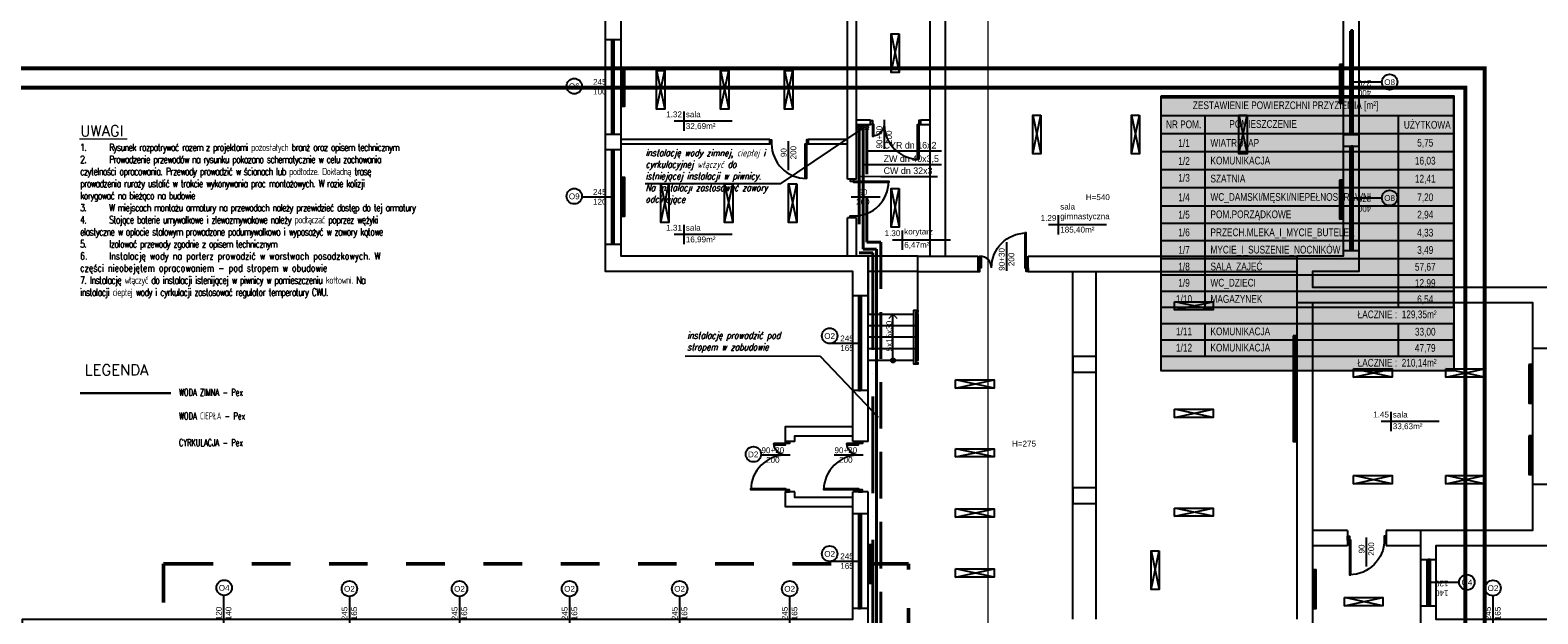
# Model space of a CAD drawing. Header units: millimetres. Extents: x 3698380 to 4312681, y 679670 to 844285.
# Tile 22 of 100: x 3848815 to 3887852, y 793867 to 808977. Entities that reach past the tile are written whole.
import ezdxf
from ezdxf.enums import TextEntityAlignment as Align
from ezdxf.lldxf.tags import DXFTag

# ---------------------------------------------------------------- set-up
doc = ezdxf.new("R2010")
doc.units = ezdxf.units.MM
doc.header["$LTSCALE"] = 10
doc.set_wipeout_variables(frame=1)
for name, pattern in [('1', [2, 1, -1]), ('ACAD_ISO03W100', [30, 12, -18]), ('H2OCW', [0]), ('H2OCYR', [181.05, 120.7, -60.35]), ('H2OHW', [371.354, 250.4, -60.35, 0.254, -60.35])]:
    doc.linetypes.add(name, pattern=pattern)
for name, color, linetype in [('253.Legenda_wodkan$0$6224-P-DG02$0$P-ANNO-TEXT-POL', 137, 'Continuous'), ('__INST_opisy', 3, 'Continuous'), ('_wytyczne ele', 6, 'Continuous'), ('A_opis', 6, 'Continuous'), ('A_sc_istn', 252, 'Continuous'), ('A_wymiary', 1, 'Continuous'), ('SAN_Etykiety przewodów H2O na rzucie', 7, 'Continuous'), ('SAN_Piony H2O na rzucie', 8, 'Continuous')]:
    doc.layers.add(name, color=color, linetype=linetype)
for name, color, linetype, lineweight in [('253.Legenda_wodkan$0$_S_opis', 7, 'Continuous', 18), ('HVAC_opis_woda', 4, 'Continuous', 13), ('HVAC_W_zimna', 5, 'Continuous', 30), ('HVAC_woda_ciepla', 1, 'DASHED', 30), ('HVAC_zakres_opracowania', 1, '1', 50), ('SAN_Przewody ciepłej wody H2O na rozwinięciu', 1, 'Continuous', 40), ('SAN_Przewody ciepłej wody H2O na rzucie', 1, 'Continuous', 40), ('SAN_Przewody zimnej wody H2O na rozwinięciu', 5, 'Continuous', 40), ('SAN_Przewody zimnej wody H2O na rzucie', 5, 'Continuous', 40), ('SAN_Źródła wody H2O na rozwinięciu', 7, 'Continuous', 13), ('SAN_Źródła wody H2O na rzucie', 7, 'Continuous', 13)]:
    doc.layers.add(name, color=color, linetype=linetype, lineweight=lineweight)
doc.layers.add('SAN_Przewody cyrkulacji H2O na rozwinięciu', color=7, linetype='Continuous', lineweight=40, true_color=0x800080)
doc.layers.add('SAN_Przewody cyrkulacji H2O na rzucie', color=7, linetype='Continuous', lineweight=40, true_color=0x800080)
doc.styles.add('253.Legenda_wodkan$0$simplex', font='simplex.shx')
doc.styles.add('Etykiety przewodów H2O na rzucie', font='txt')
doc.styles.add('OPIS1', font='ROMANS.SHX', dxfattribs={"width": 0.8})
doc.styles.add('ROMANS', font='romans.shx', dxfattribs={"width": 0.8, "oblique": 15})
doc.styles.get("Standard").update_dxf_attribs({"font": 'arial.ttf'})
doc.styles.add('Strzałki', font='ic-isocp.shx', dxfattribs={"width": 0.8})
tags = doc.linetypes.add('DASHED', pattern=[19.05, 12.7, -6.35]).pattern_tags.tags
tags[6:7] = [DXFTag(74, 4), DXFTag(75, 0), DXFTag(340, '0'), DXFTag(46, 1.0), DXFTag(50, 0.0), DXFTag(44, 0.0), DXFTag(45, 0.0)]
tags[4:5] = [DXFTag(74, 4), DXFTag(75, 0), DXFTag(340, '0'), DXFTag(46, 1.0), DXFTag(50, 0.0), DXFTag(44, 0.0), DXFTag(45, 0.0)]
doc.linetypes.add('TRACKS', pattern='A,0.15,[130,ltypeshp.shx,S=0.25,R=0,X=0,Y=0],0.15', length=0.3)
doc.linetypes.add('ZIGZAG', pattern='A,0.0001,-0.2,[131,ltypeshp.shx,S=0.2,R=0,X=-0.2,Y=0],-0.4,[131,ltypeshp.shx,S=0.2,R=180,X=0.2,Y=0],-0.2', length=0.8001)

# ---------------------------------------------------------------- blocks, each defined once
blk = doc.blocks.new('*U338')
at = {"color": 252}
blk.add_lwpolyline([(75, 0), (0, 0)], dxfattribs=at)
for tag, p in [('S', (30, 5)), ('H', (30, -20))]:
    blk.add_attdef(tag, text='', height=15, dxfattribs=at).set_placement(p, align=Align.CENTER)
blk = doc.blocks.new('*U259')
at = {"color": 252}
blk.add_lwpolyline([(75, 0), (0, 0)], dxfattribs=at)
for tag, p in [('H', (30, 20)), ('S', (30, -5))]:
    blk.add_attdef(tag, text='', height=15, rotation=180, dxfattribs=at).set_placement(p, align=Align.CENTER)
blk = doc.blocks.new('*U462')
at = {"color": 252}
for p, q in [((-95, 20), (-100, 20)), ((-100, 15), (-97.5, 15)), ((-97.5, 15), (-97.5, 17.5)), ((-97.5, 17.5), (-95, 17.5)), ((-92.5, 17.5), (-97.5, 17.5)), ((-97.5, 17.5), (-97.5, 12.5)), ((-97.5, 12.5), (-92.5, 12.5)), ((-95, 17.5), (-95, 20)), ((140, 20), (-95, 20)), ((-92.5, 12.5), (-92.5, 17.5)), ((137.5, 17.5), (-92.5, 17.5)), ((-92.5, 15), (137.5, 15)), ((-92.5, 12.5), (137.5, 12.5)), ((-92.5, 12.5), (137.5, 12.5)), ((142.5, 17.5), (137.5, 17.5)), ((137.5, 17.5), (137.5, 12.5)), ((137.5, 12.5), (142.5, 12.5)), ((145, 20), (140, 20)), ((140, 20), (140, 17.5)), ((140, 17.5), (142.5, 17.5)), ((142.5, 17.5), (142.5, 15)), ((142.5, 12.5), (142.5, 17.5)), ((142.5, 15), (145, 15))]:
    blk.add_line(p, q, dxfattribs=at)
for points in [[(-100, 20), (-100, 15), (-97.5, 15)], [(145, 20), (145, 15), (142.5, 15)]]:
    blk.add_lwpolyline(points, dxfattribs=at)
blk = doc.blocks.new('*U465')
at = {"color": 252}
for p, q in [((-107.5, 20), (-112.5, 20)), ((-112.5, 15), (-110, 15)), ((-110, 15), (-110, 17.5)), ((-110, 17.5), (-107.5, 17.5)), ((-105, 17.5), (-110, 17.5)), ((-110, 17.5), (-110, 12.5)), ((-110, 12.5), (-105, 12.5)), ((-107.5, 17.5), (-107.5, 20)), ((152.5, 20), (-107.5, 20)), ((-105, 12.5), (-105, 17.5)), ((150, 17.5), (-105, 17.5)), ((-105, 15), (150, 15)), ((-105, 12.5), (150, 12.5)), ((-105, 12.5), (150, 12.5)), ((155, 17.5), (150, 17.5)), ((150, 17.5), (150, 12.5)), ((150, 12.5), (155, 12.5)), ((157.5, 20), (152.5, 20)), ((152.5, 20), (152.5, 17.5)), ((152.5, 17.5), (155, 17.5)), ((155, 17.5), (155, 15)), ((155, 12.5), (155, 17.5)), ((155, 15), (157.5, 15))]:
    blk.add_line(p, q, dxfattribs=at)
for points in [[(-112.5, 20), (-112.5, 15), (-110, 15)], [(157.5, 20), (157.5, 15), (155, 15)]]:
    blk.add_lwpolyline(points, dxfattribs=at)
blk = doc.blocks.new('*U200')
for points in [[(-60, 114), (-60, -14), (90, -14), (90, 114)], [(90, 114), (210, 114), (210, -14), (90, -14)]]:
    blk.add_lwpolyline(points, close=True)
blk.add_wipeout([(80, 114), (85, 114), (85, 109), (215, 109), (215, 114), (220, 114), (220, 104), (80, 104)])
blk.add_lwpolyline([(80, 114), (85, 114), (85, 109), (215, 109), (215, 114), (220, 114), (220, 104), (80, 104)], close=True)
blk = doc.blocks.new('*U197')
h = blk.add_hatch(color=256)
h.dxf.hatch_style = 1
h.paths.add_polyline_path([(5.6, 0, 1), (-5.6, 0, 1)])
at = {"linetype": 'ACAD_ISO03W100', "lineweight": 15}
for q in [(-109, 10.6), (-109, -10.6)]:
    blk.add_line((-119.6, 0), q, dxfattribs=at)
blk.add_line((-5.6, 0), (-119.6, 0))
at = {"ltscale": 100}
blk.add_circle((0, 0), 5.61, dxfattribs=at)
blk.add_attdef('OPIS_SCHODÓW', text='', height=15, rotation=180).set_placement((-63.1, -10), align=Align.MIDDLE_CENTER)
blk = doc.blocks.new('*U196')
blk.add_arc((0, 0), 900, 0, 90)
blk.add_wipeout([(0, 900), (35, 900), (35, 0), (0, 0)])
blk.add_wipeout([(0, 900), (35, 900), (35, 0), (0, 0)])
blk.add_wipeout([(0, 900), (35, 900), (35, 0), (0, 0)])
for points in [[(35, 900), (35, 0), (0, 0), (0, 900)], [(-50, -100), (0, -100), (0, 0), (-50, 0)]]:
    blk.add_lwpolyline(points, close=True)
blk = doc.blocks.new('*U192')
blk.add_arc((0, 0), 300, 0, 90)
blk.add_wipeout([(0, 300), (35, 300), (35, 0), (0, 0)])
blk.add_wipeout([(0, 300), (35, 300), (35, 0), (0, 0)])
blk.add_wipeout([(0, 300), (35, 300), (35, 0), (0, 0)])
for points in [[(-50, -100), (0, -100), (0, 0), (-50, 0)], [(35, 300), (35, 0), (0, 0), (0, 300)]]:
    blk.add_lwpolyline(points, close=True)
blk = doc.blocks.new('*U460')
at = {"color": 252}
for p, q in [((-32.5, 20), (-37.5, 20)), ((-37.5, 15), (-35, 15)), ((-35, 15), (-35, 17.5)), ((-35, 17.5), (-32.5, 17.5)), ((-30, 17.5), (-35, 17.5)), ((-35, 17.5), (-35, 12.5)), ((-35, 12.5), (-30, 12.5)), ((-32.5, 17.5), (-32.5, 20)), ((77.5, 20), (-32.5, 20)), ((-30, 12.5), (-30, 17.5)), ((75, 17.5), (-30, 17.5)), ((-30, 15), (75, 15)), ((-30, 12.5), (75, 12.5)), ((-30, 12.5), (75, 12.5)), ((80, 17.5), (75, 17.5)), ((75, 17.5), (75, 12.5)), ((75, 12.5), (80, 12.5)), ((82.5, 20), (77.5, 20)), ((77.5, 20), (77.5, 17.5)), ((77.5, 17.5), (80, 17.5)), ((80, 17.5), (80, 15)), ((80, 12.5), (80, 17.5)), ((80, 15), (82.5, 15))]:
    blk.add_line(p, q, dxfattribs=at)
for points in [[(-37.5, 20), (-37.5, 15), (-35, 15)], [(82.5, 20), (82.5, 15), (80, 15)]]:
    blk.add_lwpolyline(points, dxfattribs=at)
blk = doc.blocks.new('*U469')
at = {"color": 252}
for points in [[(35, 900), (35, 0), (0, 0), (0, 900)], [(-50, -100), (0, -100), (0, 0), (-50, 0)], [(950, 0), (950, -100), (900, -100), (900, 0)]]:
    blk.add_lwpolyline(points, close=True, dxfattribs=at)
blk.add_arc((0, 0), 900, 0, 90, dxfattribs=at)
blk = doc.blocks.new('d')
at = {"layer": 'A_sc_istn', "color": 252}
for points in [[(3744014.74, 798327.02), (3744014.74, 802727.02), (3737614.74, 802727.02), (3737614.74, 821527.02), (3744414.74, 821527.02)], [(3745714.74, 821527.02), (3757114.74, 821527.02), (3757114.74, 802727.02), (3755914.74, 802727.02), (3755914.74, 802327.02), (3762014.74, 802327.02), (3762014.74, 795627.02), (3759114.74, 795627.02), (3759114.74, 793727.02), (3776514.74, 793727.02), (3776514.74, 786472.02)], [(3744414.74, 798327.02), (3744414.74, 803127.02), (3738014.74, 803127.02), (3738014.74, 821127.02), (3744414.74, 821127.02)], [(3745714.74, 821127.02), (3756714.74, 821127.02), (3756714.74, 803127.02), (3755514.74, 803127.02), (3755514.74, 801927.02), (3761614.74, 801927.02), (3761614.74, 796027.02), (3758714.74, 796027.02), (3758714.74, 793327.02), (3776114.74, 793327.02), (3776114.74, 786472.02)], [(3746014.74, 803127.02), (3746014.74, 818675.46)], [(3746414.74, 803127.02), (3746414.74, 818675.46)], [(3743874.74, 805117.27), (3743874.74, 812635.4)], [(3744114.74, 805117.27), (3744114.74, 812635.4)], [(3745007.45, 808877.71), (3745219.58, 807877.71)], [(3745007.45, 807877.71), (3745219.58, 808877.71)], [(3737614.74, 808737.02), (3738014.74, 808737.02)], [(3738934.39, 807928.56), (3739146.53, 806928.56)], [(3738934.39, 806928.56), (3739146.53, 807928.56)], [(3740590.59, 807928.56), (3740802.72, 806928.56)], [(3740590.59, 806928.56), (3740802.72, 807928.56)], [(3742246.78, 807928.56), (3742458.92, 806928.56)], [(3742246.78, 806928.56), (3742458.92, 807928.56)], [(3740891.72, 806620.36), (3739391.72, 806620.36)], [(3739641.72, 806870.36), (3739641.72, 806370.36)], [(3744114.74, 806656.16), (3744477.54, 806656.16)], [(3744114.74, 806536.16), (3744477.54, 806536.16)], [(3745777.54, 806656.16), (3746014.74, 806656.16)], [(3745777.54, 806536.16), (3746014.74, 806536.16)], [(3748674.26, 806772.57), (3748886.39, 805772.57)], [(3748674.26, 805772.57), (3748886.39, 806772.57)], [(3751230.46, 806772.57), (3751442.59, 805772.57)], [(3751230.46, 805772.57), (3751442.59, 806772.57)], [(3754013.41, 806772.57), (3754225.54, 805772.57)], [(3754013.41, 805772.57), (3754225.54, 806772.57)], [(3737614.74, 806287.02), (3738014.74, 806287.02)], [(3741862.78, 806147.02), (3738014.74, 806147.02)], [(3741862.78, 806147.02), (3741862.78, 806027.02)], [(3743874.74, 806147.02), (3742862.78, 806147.02)], [(3742862.78, 806147.02), (3742862.78, 806027.02)], [(3756714.74, 806277.02), (3757114.74, 806277.02)], [(3737614.74, 805887.02), (3738014.74, 805887.02)], [(3741862.78, 806027.02), (3738014.74, 806027.02)], [(3743874.74, 806027.02), (3742862.78, 806027.02)], [(3756714.74, 805977.02), (3757114.74, 805977.02)], [(3739040.46, 804999.39), (3739252.59, 803999.39)], [(3739040.46, 803999.39), (3739252.59, 804999.39)], [(3740696.66, 804999.39), (3740908.79, 803999.39)], [(3740696.66, 803999.39), (3740908.79, 804999.39)], [(3742352.85, 804999.39), (3742564.98, 803999.39)], [(3742352.85, 803999.39), (3742564.98, 804999.39)], [(3744114.74, 805117.27), (3743874.74, 805117.27)], [(3745007.45, 804877.71), (3745219.58, 803877.71)], [(3745007.45, 803877.71), (3745219.58, 804877.71)], [(3749336.31, 804188.11), (3749336.31, 803688.11)], [(3739641.72, 803935.21), (3739641.72, 803435.21)], [(3743874.74, 803127.02), (3743874.74, 804117.27)], [(3744114.74, 804117.27), (3743874.74, 804117.27)], [(3744114.74, 803127.02), (3744114.74, 804117.27)], [(3750586.31, 803938.11), (3749086.31, 803938.11)], [(3737614.74, 803437.02), (3738014.74, 803437.02)], [(3740891.72, 803685.21), (3739391.72, 803685.21)], [(3746546.34, 803543.23), (3745046.34, 803543.23)], [(3745694.74, 803127.02), (3747257.79, 803127.02)], [(3748557.79, 803127.02), (3755514.74, 803127.02)], [(3756714.74, 803277.02), (3757114.74, 803277.02)], [(3745694.74, 802727.02), (3747257.79, 802727.02)], [(3748557.79, 802727.02), (3755514.74, 802727.02)], [(3749714.74, 793727.02), (3749714.74, 802727.02)], [(3750314.74, 793727.02), (3750314.74, 802727.02)], [(3744414.74, 802097.57), (3744014.74, 802097.57)], [(3752348.8, 801732.99), (3753348.8, 801945.12)], [(3753348.8, 801732.99), (3752348.8, 801945.12)], [(3755514.74, 801927.02), (3755514.74, 793727.02)], [(3755914.74, 801927.02), (3755914.74, 793327.02)], [(3761614.74, 800742.02), (3762014.74, 800742.02)], [(3746676.94, 799712.15), (3747676.94, 799924.28)], [(3747676.94, 799712.15), (3746676.94, 799924.28)], [(3756980.74, 799996.82), (3757980.74, 800208.95)], [(3757980.74, 799996.82), (3756980.74, 800208.95)], [(3759368.7, 799996.82), (3760368.7, 800208.95)], [(3760368.7, 799996.82), (3759368.7, 800208.95)], [(3744414.74, 799647.57), (3744014.74, 799647.57)], [(3752348.8, 798950.03), (3753348.8, 799162.17)], [(3753348.8, 798950.03), (3752348.8, 799162.17)], [(3757946.54, 799098.67), (3757946.54, 798598.67)], [(3742274.74, 798327.02), (3742274.74, 798717.02), (3744014.74, 798717.02)], [(3759196.54, 798848.67), (3757696.54, 798848.67)], [(3742514.74, 798327.02), (3742274.74, 798327.02)], [(3742514.74, 798327.02), (3742514.74, 798477.02), (3744014.74, 798477.02)], [(3744414.74, 798327.02), (3744014.74, 798327.02)], [(3746676.94, 797929.19), (3747676.94, 798141.33)], [(3747676.94, 797929.19), (3746676.94, 798141.33)], [(3756980.74, 797232.39), (3757980.74, 797444.53)], [(3757980.74, 797232.39), (3756980.74, 797444.53)], [(3759368.7, 797232.39), (3760368.7, 797444.53)], [(3760368.7, 797232.39), (3759368.7, 797444.53)], [(3761614.81, 797222.02), (3762014.81, 797222.02)], [(3722514.74, 788607.02), (3722514.74, 793727.02), (3744014.74, 793727.02), (3744014.74, 797027.02)], [(3722914.74, 788607.02), (3722914.74, 793327.02), (3744414.74, 793327.02), (3744414.74, 797027.02)], [(3744014.74, 796637.02), (3742274.74, 796637.02), (3742274.74, 797027.02)], [(3742514.74, 797027.02), (3742274.74, 797027.02)], [(3744014.74, 796877.02), (3742514.74, 796877.02), (3742514.74, 797027.02)], [(3744414.74, 797027.02), (3744014.74, 797027.02)], [(3744414.74, 796457.57), (3744014.74, 796457.57)], [(3746676.94, 796373), (3747676.94, 796585.13)], [(3747676.94, 796373), (3746676.94, 796585.13)], [(3752348.8, 796393.84), (3753348.8, 796605.97)], [(3753348.8, 796393.84), (3752348.8, 796605.97)], [(3756825.7, 796027.02), (3755914.74, 796027.02)], [(3756825.7, 796027.02), (3756825.7, 795627.02)], [(3758714.74, 796027.02), (3757825.7, 796027.02)], [(3757825.7, 796027.02), (3757825.7, 795627.02)], [(3756825.7, 795627.02), (3755914.74, 795627.02)], [(3758714.74, 795627.02), (3757825.7, 795627.02)], [(3751739.49, 795495.75), (3751951.62, 794495.75)], [(3751739.49, 794495.75), (3751951.62, 795495.75)], [(3758714.74, 795277.02), (3759114.74, 795277.02)], [(3746676.94, 794816.8), (3747676.94, 795028.93)], [(3747676.94, 794816.8), (3746676.94, 795028.93)], [(3756743, 794078.29), (3757743, 794290.42)], [(3757743, 794078.29), (3756743, 794290.42)], [(3758714.74, 794077.02), (3759114.74, 794077.02)], [(3744414.74, 794007.57), (3744014.74, 794007.57)]]:
    blk.add_lwpolyline(points, dxfattribs=at)
for points in [[(3745219.58, 808877.71), (3745219.58, 807877.71), (3745007.45, 807877.71), (3745007.45, 808877.71)], [(3756614.74, 808091.16), (3756614.74, 807091.16), (3756714.74, 807091.16), (3756714.74, 808091.16)], [(3738014.74, 808012.02), (3738014.74, 807012.02), (3738114.74, 807012.02), (3738114.74, 808012.02)], [(3739146.53, 807928.56), (3739146.53, 806928.56), (3738934.39, 806928.56), (3738934.39, 807928.56)], [(3740802.72, 807928.56), (3740802.72, 806928.56), (3740590.59, 806928.56), (3740590.59, 807928.56)], [(3742458.92, 807928.56), (3742458.92, 806928.56), (3742246.78, 806928.56), (3742246.78, 807928.56)], [(3748886.39, 806772.57), (3748886.39, 805772.57), (3748674.26, 805772.57), (3748674.26, 806772.57)], [(3751442.59, 806772.57), (3751442.59, 805772.57), (3751230.46, 805772.57), (3751230.46, 806772.57)], [(3754225.54, 806772.57), (3754225.54, 805772.57), (3754013.41, 805772.57), (3754013.41, 806772.57)], [(3738014.74, 805162.02), (3738014.74, 804162.02), (3738114.74, 804162.02), (3738114.74, 805162.02)], [(3739252.59, 804999.39), (3739252.59, 803999.39), (3739040.46, 803999.39), (3739040.46, 804999.39)], [(3740908.79, 804999.39), (3740908.79, 803999.39), (3740696.66, 803999.39), (3740696.66, 804999.39)], [(3742564.98, 804999.39), (3742564.98, 803999.39), (3742352.85, 803999.39), (3742352.85, 804999.39)], [(3756614.74, 805091.16), (3756614.74, 804091.16), (3756714.74, 804091.16), (3756714.74, 805091.16)], [(3745219.58, 804877.71), (3745219.58, 803877.71), (3745007.45, 803877.71), (3745007.45, 804877.71)], [(3752348.8, 801945.12), (3753348.8, 801945.12), (3753348.8, 801732.99), (3752348.8, 801732.99)], [(3755414.74, 801061.95), (3755414.74, 798327.21), (3755514.74, 798327.21), (3755514.74, 801061.95)], [(3749714.74, 800127.02), (3750314.74, 800127.02), (3750314.74, 800527.02), (3749714.74, 800527.02)], [(3761514.74, 800323.39), (3761514.74, 799323.39), (3761614.74, 799323.39), (3761614.74, 800323.39)], [(3746676.94, 799924.28), (3747676.94, 799924.28), (3747676.94, 799712.15), (3746676.94, 799712.15)], [(3756980.74, 800208.95), (3757980.74, 800208.95), (3757980.74, 799996.82), (3756980.74, 799996.82)], [(3759368.7, 800208.95), (3760368.7, 800208.95), (3760368.7, 799996.82), (3759368.7, 799996.82)], [(3752348.8, 799162.17), (3753348.8, 799162.17), (3753348.8, 798950.03), (3752348.8, 798950.03)], [(3761514.74, 798475.9), (3761514.74, 797475.9), (3761614.74, 797475.9), (3761614.74, 798475.9)], [(3746676.94, 798141.33), (3747676.94, 798141.33), (3747676.94, 797929.19), (3746676.94, 797929.19)], [(3756980.74, 797444.53), (3757980.74, 797444.53), (3757980.74, 797232.39), (3756980.74, 797232.39)], [(3759368.7, 797444.53), (3760368.7, 797444.53), (3760368.7, 797232.39), (3759368.7, 797232.39)], [(3749714.74, 796727.02), (3750314.74, 796727.02), (3750314.74, 797127.02), (3749714.74, 797127.02)], [(3746676.94, 796585.13), (3747676.94, 796585.13), (3747676.94, 796373), (3746676.94, 796373)], [(3752348.8, 796605.97), (3753348.8, 796605.97), (3753348.8, 796393.84), (3752348.8, 796393.84)], [(3744414.74, 795657.55), (3744414.74, 794657.55), (3744514.74, 794657.55), (3744514.74, 795657.55)], [(3751951.62, 795495.75), (3751951.62, 794495.75), (3751739.49, 794495.75), (3751739.49, 795495.75)], [(3746676.94, 795028.93), (3747676.94, 795028.93), (3747676.94, 794816.8), (3746676.94, 794816.8)], [(3755914.74, 795008.06), (3755914.74, 794008.06), (3756014.74, 794008.06), (3756014.74, 795008.06)], [(3756743, 794290.42), (3757743, 794290.42), (3757743, 794078.29), (3756743, 794078.29)]]:
    blk.add_lwpolyline(points, close=True, dxfattribs=at)
at = {"layer": 'A_sc_istn', "color": 252, "linetype": 'ZIGZAG', "ltscale": 20}
for points in [[(3756664.74, 808091.16), (3756664.74, 807091.16)], [(3756664.74, 805091.16), (3756664.74, 804091.16)], [(3755464.74, 801061.95), (3755464.74, 798327.21)]]:
    blk.add_lwpolyline(points, dxfattribs=at)
at = {"layer": 'A_sc_istn', "color": 252, "linetype": 'TRACKS', "ltscale": 20}
for points in [[(3738064.74, 808012.02), (3738064.74, 807012.02)], [(3738064.74, 805162.02), (3738064.74, 804162.02)], [(3761564.74, 800323.39), (3761564.74, 799323.39)], [(3761564.74, 798475.9), (3761564.74, 797475.9)], [(3744464.74, 795657.55), (3744464.74, 794657.55)], [(3755964.74, 795008.06), (3755964.74, 794008.06)]]:
    blk.add_lwpolyline(points, dxfattribs=at)
at = {"layer": 'A_sc_istn', "color": 252}
for centre in [(3736803.02, 807527.86), (3757914.59, 807633.69), (3736803.02, 804677.86), (3757914.59, 804633.69), (3743416.02, 801063.64), (3743416.02, 795423.64), (3759914.65, 794683.69), (3727738.6, 794542.97), (3730981.05, 794518.12), (3733831.05, 794518.12), (3736681.05, 794518.12), (3739531.05, 794518.12), (3742381.05, 794518.12), (3760591.05, 794535.86)]:
    blk.add_circle(centre, 200, dxfattribs=at)
at = {"layer": 'A_sc_istn', "color": 252, "yscale": 10, "zscale": 10}
for name, p, xscale, rotation in [('*U465', (3756764.71, 807402.02), -10, 270), ('*U462', (3737964.71, 807287.02), 10, 90), ('*U462', (3737964.71, 804437.02), 10, 90), ('*U465', (3756764.71, 804402.02), -10, 270), ('*U462', (3744364.71, 800647.57), 10, 90), ('*U462', (3744364.71, 795007.57), 10, 90), ('*U460', (3758764.77, 794452.02), -10, 270)]:
    blk.add_blockref(name, p, dxfattribs=dict(at, xscale=xscale, rotation=rotation))
at = {"layer": 'A_sc_istn', "color": 252, "linetype": 'ACAD_ISO03W100', "xscale": 10, "yscale": 10, "zscale": 10}
for name, p, rotation, values in [('*U259', (3737764.72, 807512.02), 180, {'S': '245', 'H': '100'}), ('*U259', (3742350.78, 806106.69), 270, {'S': '90', 'H': '200'}), ('*U259', (3737764.72, 804662.02), 180, {'S': '245', 'H': '120'}), ('*U259', (3744164.72, 800872.57), 180, {'S': '245', 'H': '165'}), ('*U259', (3757313.7, 795846.69), 270, {'S': '90', 'H': '200'}), ('*U259', (3744164.72, 795232.57), 180, {'S': '245', 'H': '165'}), ('*U338', (3730979.74, 793577.05), 90, {'S': '245', 'H': '165'}), ('*U338', (3733829.74, 793577.05), 90, {'S': '245', 'H': '165'}), ('*U338', (3736679.74, 793577.05), 90, {'S': '245', 'H': '165'}), ('*U338', (3739529.74, 793577.05), 90, {'S': '245', 'H': '165'}), ('*U338', (3742379.74, 793577.05), 90, {'S': '245', 'H': '165'})]:
    blk.add_blockref(name, p, dxfattribs=dict(at, rotation=rotation)).add_auto_attribs(values)
at = {"layer": 'A_sc_istn', "color": 252, "linetype": 'ACAD_ISO03W100'}
ref = blk.add_blockref('*U259', (3756964.7, 807627.02), dxfattribs=dict(at, xscale=-10, yscale=10, zscale=10, rotation=180))
ref.add_attrib('S', '270', dxfattribs={"layer": '0', "color": 252, "height": 150, "rotation": 180}).set_placement((3757264.7, 807677.02), align=Align.CENTER)
ref.add_attrib('H', '400', dxfattribs={"layer": '0', "color": 252, "height": 150, "rotation": 180}).set_placement((3757264.7, 807427.02), align=Align.CENTER)
at = {"layer": 'A_sc_istn', "color": 252}
for p, rotation in [((3742812.78, 806037.02), 180), ((3744044.74, 805067.27), 270)]:
    blk.add_blockref('*U469', p, dxfattribs=dict(at, rotation=rotation))
at = {"layer": 'A_sc_istn', "color": 252, "linetype": 'ACAD_ISO03W100', "xscale": 10, "yscale": 10, "zscale": 10}
blk.add_blockref('*U338', (3743975.08, 804655.98), dxfattribs=at).add_auto_attribs({'S': '90', 'H': '200'})
at = {"layer": 'A_sc_istn', "color": 252, "linetype": 'ACAD_ISO03W100'}
ref = blk.add_blockref('*U259', (3756964.7, 804627.02), dxfattribs=dict(at, xscale=-10, yscale=10, zscale=10, rotation=180))
ref.add_attrib('S', '270', dxfattribs={"layer": '0', "color": 252, "height": 150, "rotation": 180}).set_placement((3757264.7, 804677.02), align=Align.CENTER)
ref.add_attrib('H', '400', dxfattribs={"layer": '0', "color": 252, "height": 150, "rotation": 180}).set_placement((3757264.7, 804427.02), align=Align.CENTER)
at = {"layer": 'A_sc_istn', "color": 252, "xscale": -1, "rotation": 180}
blk.add_blockref('*U469', (3756875.7, 795777.02), dxfattribs=at)
at = {"layer": 'A_sc_istn', "color": 252, "linetype": 'ACAD_ISO03W100'}
ref = blk.add_blockref('*U259', (3758964.77, 794677.02), dxfattribs=dict(at, xscale=-10, yscale=10, zscale=10, rotation=180))
ref.add_attrib('S', '120', dxfattribs={"layer": '0', "color": 252, "height": 150, "rotation": 180}).set_placement((3759264.77, 794727.02), align=Align.CENTER)
ref.add_attrib('H', '140', dxfattribs={"layer": '0', "color": 252, "height": 150, "rotation": 180}).set_placement((3759264.77, 794477.02), align=Align.CENTER)
ref = blk.add_blockref('*U259', (3727724.74, 793577.05), dxfattribs=dict(at, xscale=-10, yscale=10, zscale=10, rotation=270))
ref.add_attrib('S', '120', dxfattribs={"layer": '0', "color": 252, "height": 150, "rotation": 90}).set_placement((3727674.74, 793877.05), align=Align.CENTER)
ref.add_attrib('H', '140', dxfattribs={"layer": '0', "color": 252, "height": 150, "rotation": 90}).set_placement((3727924.74, 793877.05), align=Align.CENTER)
ref = blk.add_blockref('*U259', (3760589.74, 793577.05), dxfattribs=dict(at, xscale=-10, yscale=10, zscale=10, rotation=269.9999999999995))
ref.add_attrib('S', '245', dxfattribs={"layer": '0', "color": 252, "height": 150, "rotation": 90}).set_placement((3760539.74, 793877.05), align=Align.CENTER)
ref.add_attrib('H', '165', dxfattribs={"layer": '0', "color": 252, "height": 150, "rotation": 90}).set_placement((3760789.74, 793877.05), align=Align.CENTER)
at = {"layer": 'A_sc_istn', "color": 252}
for s, width, insert, char_height, attachment_point in [('{\\H0.5x;O8}', 232.5953, (3757774.88, 807553.72), 300, 7), ('{\\H0.5x;O6}', 232.5953, (3736663.31, 807447.9), 300, 7), ('{\\H0.5x;1.32}', 232.5953, (3739591.72, 806720.36), 300, 9), ('{\\H0.5x;32,69m²}', 232.5953, (3739691.72, 806570.36), 300, 1), ('{\\H0.5x;sala }', 232.5953, (3739691.72, 806720.36), 300, 7), ('{\\H0.5x;O9}', 232.5953, (3736663.31, 804597.9), 300, 7), ('H=540', 129.7048, (3750359.53, 804651.55), 150, 5), ('{\\H0.5x;O8}', 232.5953, (3757774.88, 804553.72), 300, 7), ('{\\H0.5x;1.29}', 232.5953, (3749286.31, 804038.11), 300, 9), ('{\\H0.5x;sala gimnastyczna}', 232.5953, (3749386.31, 804038.11), 300, 7), ('{\\H0.5x;1.31}', 232.5953, (3739591.72, 803785.21), 300, 9), ('{\\H0.5x;sala }', 232.5953, (3739691.72, 803785.21), 300, 7), ('{\\H0.5x;1.30}', 232.5953, (3745246.34, 803643.23), 300, 9), ('{\\H0.5x;korytarz}', 232.5953, (3745346.34, 803643.23), 300, 7), ('{\\H0.5x;185,40m²}', 232.5953, (3749386.31, 803888.11), 300, 1), ('{\\H0.5x;16,99m²}', 232.5953, (3739691.72, 803635.21), 300, 1), ('{\\H0.5x;O2}', 232.5953, (3743276.31, 800983.67), 300, 7), ('{\\H0.5x;1.45}', 232.5953, (3757896.54, 798948.67), 300, 9), ('{\\H0.5x;sala}', 232.5953, (3757996.54, 798948.67), 300, 7), ('{\\H0.5x;33,63m²}', 232.5953, (3757996.54, 798798.67), 300, 1), ('H=275', 129.7048, (3748448.53, 798271.04), 150, 5), ('{\\H0.5x;O2}', 232.5953, (3743276.31, 795343.67), 300, 7), ('{\\H0.5x;O4}', 232.5953, (3727598.89, 794463.01), 300, 7), ('{\\H0.5x;O2}', 232.5953, (3730841.34, 794438.15), 300, 7), ('{\\H0.5x;O2}', 232.5953, (3733691.34, 794438.15), 300, 7), ('{\\H0.5x;O2}', 232.5953, (3736541.34, 794438.15), 300, 7), ('{\\H0.5x;O2}', 232.5953, (3739391.34, 794438.15), 300, 7), ('{\\H0.5x;O2}', 232.5953, (3742241.34, 794438.15), 300, 7), ('{\\H0.5x;O4}', 232.5953, (3759774.95, 794603.72), 300, 7), ('{\\H0.5x;O2}', 232.5953, (3760451.34, 794455.9), 300, 7)]:
    blk.add_mtext_dynamic_manual_height_columns(s, width=width, gutter_width=12.5, heights=[0], dxfattribs=dict(at, insert=insert, char_height=char_height, attachment_point=attachment_point))
for p, rotation in [((3745727.54, 806536.16), 180), ((3742274.74, 797077.02), 89.99999999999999), ((3744164.74, 797077.02), 89.99999999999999)]:
    blk.add_blockref('*U196', p, dxfattribs=dict(at, rotation=rotation))
at = {"layer": 'A_sc_istn', "color": 252, "xscale": -1}
blk.add_blockref('*U196', (3748507.79, 802827.02), dxfattribs=at)
at = {"layer": 'A_sc_istn', "color": 252, "xscale": 10, "yscale": 10, "zscale": 10, "rotation": 270}
blk.add_blockref('*U200', (3744554.74, 802527.02), dxfattribs=at)
at = {"layer": 'A_sc_istn', "color": 252}
for points in [[(3745777.54, 806536.16), (3745777.54, 806656.16)], [(3745296.34, 803793.23), (3745296.34, 803293.23)], [(3745694.74, 802727.02), (3745694.74, 803127.02)], [(3748557.79, 802727.02), (3748557.79, 803127.02)], [(3745694.74, 802727.02), (3744414.74, 802727.02)], [(3745694.74, 801327.02), (3744414.74, 801327.02)], [(3745694.74, 801027.02), (3744414.74, 801027.02)], [(3745694.74, 800727.02), (3744414.74, 800727.02)]]:
    blk.add_lwpolyline(points, dxfattribs=at)
blk.add_circle((3741441.7, 797998.9), 200, dxfattribs=at)
at = {"layer": 'A_sc_istn', "color": 252, "xscale": -1}
for p, rotation in [((3744527.54, 806536.16), 180), ((3742274.74, 798277.02), 90), ((3744164.74, 798277.02), 90)]:
    blk.add_blockref('*U192', p, dxfattribs=dict(at, rotation=rotation))
at = {"layer": 'A_sc_istn', "color": 252}
blk.add_blockref('*U192', (3747307.79, 802827.02), dxfattribs=at)
at = {"layer": 'A_sc_istn', "color": 252, "xscale": 10, "yscale": 10, "zscale": 10, "rotation": 270}
blk.add_blockref('*U197', (3745054.74, 800427.02), dxfattribs=at).add_auto_attribs({'OPIS_SCHODÓW': '5x15x30'})
at = {"layer": 'A_sc_istn', "color": 252, "char_height": 300}
for s, insert, attachment_point in [('{\\H0.5x;6,47m²}', (3745346.34, 803493.23), 1), ('{\\H0.5x;D2}', (3741301.99, 797918.93), 7)]:
    blk.add_mtext_dynamic_manual_height_columns(s, width=232.5953, gutter_width=12.5, heights=[0], dxfattribs=dict(at, insert=insert, attachment_point=attachment_point))
at = {"color": 252, "lineweight": 9}
blk.add_line((3747510.58, 823353.19), (3747510.58, 775173.19), dxfattribs=at)
at = {"layer": 'A_sc_istn', "color": 252}
for points in [[(3744477.54, 806536.16), (3744477.54, 806656.16)], [(3747257.79, 802727.02), (3747257.79, 803127.02)]]:
    blk.add_lwpolyline(points, dxfattribs=at)
at = {"layer": 'A_sc_istn', "color": 252, "xscale": 10, "yscale": 10, "zscale": 10, "rotation": 90}
for p in [(3744827.54, 805906.16), (3747995.66, 802742.98)]:
    blk.add_blockref('*U338', p, dxfattribs=at).add_auto_attribs({'S': '90+30', 'H': '200'})
at = {"layer": 'A_sc_istn', "color": 252, "xscale": 10, "yscale": 10, "zscale": 10}
for p in [(3741644.74, 797977.02), (3743534.74, 797977.02)]:
    blk.add_blockref('*U338', p, dxfattribs=at).add_auto_attribs({'S': '90+30', 'H': '200'})
blk = doc.blocks.new('ZW')
at = {"layer": 'SAN_Przewody zimnej wody H2O na rozwinięciu', "lineweight": 13, "true_color": 0x000000}
for p, q in [((-30, 0), (-60, 0)), ((-20, 20), (-50, 50)), ((0, 30), (0, 70)), ((50, 50), (20, 20)), ((60, 0), (30, 0)), ((-20, -20), (-50, -50)), ((0, -70), (0, -30)), ((50, -50), (20, -20))]:
    blk.add_line(p, q, dxfattribs=at)
blk.add_circle((0, 0), 30, dxfattribs=at)
blk = doc.blocks.new('CW')
at = {"layer": 'SAN_Przewody ciepłej wody H2O na rozwinięciu', "lineweight": 13, "true_color": 0x000000}
for p, q in [((-30, 0), (-60, 0)), ((-20, 20), (-50, 50)), ((0, 30), (0, 70)), ((50, 50), (20, 20)), ((60, 0), (30, 0)), ((-20, -20), (-50, -50)), ((0, -70), (0, -30)), ((50, -50), (20, -20))]:
    blk.add_line(p, q, dxfattribs=at)
blk.add_circle((0, 0), 30, dxfattribs=at)
blk = doc.blocks.new('CYR')
at = {"layer": 'SAN_Przewody cyrkulacji H2O na rozwinięciu', "lineweight": 13, "true_color": 0x000000}
for p, q in [((-30, 0), (-60, 0)), ((-20, 20), (-50, 50)), ((0, 30), (0, 70)), ((50, 50), (20, 20)), ((60, 0), (30, 0)), ((-20, -20), (-50, -50)), ((0, -70), (0, -30)), ((50, -50), (20, -20))]:
    blk.add_line(p, q, dxfattribs=at)
blk.add_circle((0, 0), 30, dxfattribs=at)
blk = doc.blocks.new('MULTIPIPECONNPOINT')
at = {"layer": 'SAN_Źródła wody H2O na rozwinięciu', "true_color": 0x000000}
for p, q in [((-20, 0), (20, 0)), ((0, 20), (0, -20))]:
    blk.add_line(p, q, dxfattribs=at)
blk = doc.blocks.new('VERTPIPEHOTWATER_H2O_P')
at = {"layer": 'SAN_Przewody ciepłej wody H2O na rzucie', "lineweight": 13, "true_color": 0x000000}
blk.add_circle((0, 0), 30, dxfattribs=at)
blk = doc.blocks.new('VERTPIPECOLDWATER_H2O_P')
at = {"layer": 'SAN_Przewody zimnej wody H2O na rzucie', "lineweight": 13, "true_color": 0x000000}
blk.add_circle((0, 0), 30, dxfattribs=at)
blk = doc.blocks.new('VERTPIPECIRWATER_H2O_P')
at = {"layer": 'SAN_Przewody cyrkulacji H2O na rzucie', "lineweight": 13, "true_color": 0x000000}
blk.add_circle((0, 0), 30, dxfattribs=at)
blk = doc.blocks.new('A$C77EF4F1D')
at = {"layer": 'HVAC_zakres_opracowania', "color": 2, "ltscale": 100}
for p, q in [((-2548, 1835), (-2548, -5052)), ((-2269, 1835), (-2548, 1835)), ((16739, 1835), (-2269, 1835)), ((16739, -14311), (16739, 1835)), ((-2548, -5052), (-1085, -5052)), ((-1085, -5052), (-1085, -14311)), ((-1085, -14311), (16739, -14311))]:
    blk.add_line(p, q, dxfattribs=at)

msp = doc.modelspace()

# ---------------------------------------------------------------- block references
at = {"layer": 'A_wymiary'}
msp.add_blockref('d', (126100, 0), dxfattribs=at)

# ---------------------------------------------------------------- next in the draw order: hatches: boundary and pattern name
at = {"layer": '__INST_opisy', "ltscale": 2, "true_color": 0xf7f7f7}
h = msp.add_hatch(color=7, dxfattribs=at)
h.dxf.hatch_style = 1
h.paths.add_polyline_path([(3878099, 807274), (3885676, 807274), (3885676, 800158), (3878099, 800158)])

# ---------------------------------------------------------------- next in the draw order: linework, layer by layer
at = {"layer": '253.Legenda_wodkan$0$_S_opis'}
msp.add_line((3850092, 806164), (3851324, 806164), dxfattribs=at)
at = {"layer": '__INST_opisy', "ltscale": 2}
for p, q in [((3868239, 805003), (3870410, 806459)), ((3869274, 800534), (3870773, 798955))]:
    msp.add_line(p, q, dxfattribs=at)
at = {"layer": '__INST_opisy'}
for p, q in [((3868239, 805003), (3864737, 804999)), ((3869274, 800534), (3865773, 800529))]:
    msp.add_line(p, q, dxfattribs=at)
at = {"layer": '__INST_opisy', "ltscale": 2, "const_width": 100}
msp.add_lwpolyline([(3844474, 807988), (3886474, 807988), (3886474, 778288), (3844474, 778288), (3844474, 807988)], dxfattribs=at)
msp.add_lwpolyline([(3844974, 807488), (3885974, 807488), (3885974, 778788), (3844974, 778788)], close=True, dxfattribs=at)
at = {"layer": '__INST_opisy', "ltscale": 2}
msp.add_lwpolyline([(3878099, 807274), (3885676, 807274), (3885676, 800158), (3878099, 800158)], close=True, dxfattribs=at)
at = {"layer": 'A_opis', "color": 3}
for p, q in [((3878099, 801802), (3878099, 807235)), ((3878099, 807235), (3885676, 807235)), ((3885676, 801802), (3885676, 807235)), ((3878099, 806770), (3885676, 806770)), ((3879236, 801802), (3879236, 806770)), ((3884244, 801802), (3884244, 806770)), ((3878099, 806304), (3885676, 806304)), ((3878099, 805839), (3885676, 805839)), ((3878099, 805373), (3885676, 805373)), ((3878099, 805373), (3885676, 805373)), ((3878099, 804908), (3885676, 804908)), ((3878099, 804427), (3885676, 804427)), ((3878099, 803977), (3885676, 803977)), ((3878099, 803528), (3885676, 803528)), ((3878099, 803062), (3885676, 803062)), ((3878099, 802642), (3885676, 802642)), ((3878099, 802222), (3885676, 802222)), ((3878099, 801802), (3885676, 801802)), ((3878099, 800542), (3878099, 801382)), ((3878099, 801382), (3885676, 801382)), ((3879236, 800542), (3879236, 801382)), ((3884244, 800542), (3884244, 801382)), ((3885676, 800542), (3885676, 801382)), ((3878099, 800962), (3885676, 800962)), ((3878099, 800542), (3885676, 800542))]:
    msp.add_line(p, q, dxfattribs=at)
at = {"layer": 'HVAC_W_zimna', "extrusion": (0, 1, 0), "elevation": 799576}
msp.add_lwpolyline([(-3850110, 0), (-3852454, 0)], dxfattribs=at)
at = {"layer": 'HVAC_woda_ciepla', "extrusion": (0, 1, 0), "const_width": 25, "elevation": 798974}
msp.add_lwpolyline([(-3850110, 0), (-3852454, 0)], dxfattribs=at)
at = {"layer": 'SAN_Etykiety przewodów H2O na rzucie', "true_color": 0x000000}
for p, q in [((3870480, 805849), (3870840, 805849)), ((3870840, 805849), (3872411, 805849)), ((3870380, 805499), (3870840, 805499)), ((3870840, 805499), (3872411, 805499)), ((3870280, 805199), (3870840, 805189)), ((3870840, 805189), (3872305, 805189))]:
    msp.add_line(p, q, dxfattribs=at)
at = {"layer": 'SAN_Przewody ciepłej wody H2O na rzucie', "linetype": 'H2OHW', "true_color": 0x000000}
for p, q in [((3870280, 806459), (3870280, 803209)), ((3870280, 803209), (3870630, 803209)), ((3870630, 803209), (3870630, 790959))]:
    msp.add_line(p, q, dxfattribs=at)
at = {"layer": 'SAN_Przewody cyrkulacji H2O na rzucie', "linetype": 'H2OCYR', "true_color": 0x000000}
for p, q in [((3870480, 806459), (3870480, 803489)), ((3870480, 803489), (3870840, 803489)), ((3870840, 803489), (3870840, 790719))]:
    msp.add_line(p, q, dxfattribs=at)
at = {"layer": 'SAN_Przewody cyrkulacji H2O na rzucie', "linetype": 'H2OCYR', "extrusion": (0, 1, 0), "const_width": 25, "elevation": 798278}
msp.add_lwpolyline([(-3850110, 0), (-3852454, 0)], dxfattribs=at)
at = {"layer": 'SAN_Przewody zimnej wody H2O na rzucie', "linetype": 'H2OCW', "true_color": 0x000000}
for p, q in [((3870380, 806459), (3870380, 803309)), ((3870380, 803309), (3870730, 803309)), ((3870730, 803309), (3870730, 790859))]:
    msp.add_line(p, q, dxfattribs=at)

# ---------------------------------------------------------------- next in the draw order: block references
at = {"layer": '_wytyczne ele', "color": 2, "ltscale": 2}
msp.add_blockref('A$C77EF4F1D', (3854815, 793327), dxfattribs=at)
at = {"layer": 'SAN_Piony H2O na rzucie', "true_color": 0x000000}
for name, p in [('VERTPIPEHOTWATER_H2O_P', (3870280, 806459)), ('VERTPIPECOLDWATER_H2O_P', (3870380, 806459)), ('VERTPIPECIRWATER_H2O_P', (3870480, 806459))]:
    msp.add_blockref(name, p, dxfattribs=at)
at = {"layer": 'SAN_Źródła wody H2O na rzucie', "true_color": 0x000000}
for name, p in [('CW', (3870280, 806459)), ('ZW', (3870380, 806459)), ('CYR', (3870480, 806459)), ('MULTIPIPECONNPOINT', (3870330, 806459))]:
    msp.add_blockref(name, p, dxfattribs=at)

# ---------------------------------------------------------------- next in the draw order: texts
at = {"layer": '253.Legenda_wodkan$0$6224-P-DG02$0$P-ANNO-TEXT-POL', "color": 7, "style": '253.Legenda_wodkan$0$simplex', "width": 0.6}
for s, p in [('WODA ZIMNA - Pex', (3852667, 799514)), ('WODA CIEPŁA - Pex', (3852667, 798901)), ('CYRKULACJA - Pex', (3852667, 798206))]:
    msp.add_text(s, height=180, dxfattribs=at).set_placement(p)
at = {"layer": '253.Legenda_wodkan$0$_S_opis', "style": '253.Legenda_wodkan$0$simplex'}
for s, p in [('UWAGI', (3850110, 806230)), ('LEGENDA', (3850227, 800042))]:
    msp.add_text(s, height=281.2, dxfattribs=at).set_placement(p)
at = {"layer": '__INST_opisy', "char_height": 180, "width": 3563.77, "attachment_point": 1, "rotation": 359.97, "style": 'ROMANS'}
for s, insert in [('instalację wody zimnej, ciepłej i cyrkulacyjnej włączyć do istniejącej instalacji w piwnicy. Na instalacji zastosować zawory odcinające', (3864747, 805892)), ('instalację prowadzić pod stropem w zabudowie', (3865825, 801167))]:
    msp.add_mtext(s, dxfattribs=dict(at, insert=insert))
at = {"layer": 'A_opis', "color": 3, "char_height": 200, "attachment_point": 5, "style": 'Strzałki'}
for s, insert in [('\\A1;ZESTAWIENIE POWIERZCHNI PRZYZIEMIA [m²]', (3881322, 807003)), ('\\A1;NR POM.', (3878681, 806538)), ('\\A1;POMIESZCZENIE', (3880739, 806546)), ('\\A1;UŻYTKOWA', (3884989, 806526)), ('1/1', (3878692, 806052)), ('5,75', (3884937, 806045)), ('1/2', (3878692, 805587)), ('16,03', (3884937, 805579)), ('1/3', (3878692, 805154)), ('12,41', (3884937, 805114)), ('1/4', (3878692, 804648)), ('7,20', (3884937, 804632)), ('1/5', (3878692, 804199)), ('2,94', (3884937, 804183)), ('1/6', (3878692, 803741)), ('4,33', (3884937, 803717)), ('1/7', (3878692, 803288)), ('3,49', (3884937, 803268)), ('1/8', (3878692, 802856)), ('57,67', (3884937, 802832)), ('1/9', (3878692, 802436)), ('12,99', (3884937, 802412)), ('1/10', (3878692, 802016)), ('6,54', (3884937, 801992)), ('ŁACZNIE :  129,35m²', (3884209, 801601)), ('1/11', (3878692, 801176)), ('33,00', (3884937, 801152)), ('1/12', (3878692, 800756)), ('47,79', (3884937, 800732)), ('ŁACZNIE :  210,14m²', (3884209, 800349))]:
    msp.add_mtext(s, dxfattribs=dict(at, insert=insert))
at = {"layer": 'A_opis', "color": 3, "style": 'Strzałki', "width": 0.8}
for tag, p in [('WIATROŁAP', (3879376, 805959)), ('KOMUNIKACJA', (3879376, 805501)), ('SZATNIA', (3879376, 805035)), ('WC_DAMSKI/MĘSKI/NIEPEŁNOSPRAWNI', (3879376, 804559)), ('POM.PORZĄDKOWE', (3879376, 804110)), ('PRZECH.MLEKA_I_MYCIE_BUTELEK', (3879376, 803644)), ('MYCIE_I_SUSZENIE_NOCNIKÓW', (3879376, 803195)), ('SALA_ZAJĘĆ', (3879376, 802759)), ('WC_DZIECI', (3879376, 802339)), ('MAGAZYNEK', (3879376, 801919)), ('KOMUNIKACJA', (3879376, 801079)), ('KOMUNIKACJA', (3879376, 800659))]:
    msp.add_attdef(tag, p, '', height=200, dxfattribs=at)
at = {"layer": 'HVAC_opis_woda', "color": 0, "insert": (3850108, 806038), "char_height": 187.5, "attachment_point": 1, "rotation": 360, "style": 'OPIS1'}
msp.add_mtext_dynamic_manual_height_columns('{\\T0.85;1.^IRysunek rozpatrywać razem z projektami pozostałych branż oraz opisem technicznym \\P2.^IProwadzenie przewodów na rysunku pokazano schematycznie w celu zachowania czytelności opracowania. Przewody prowadzić w ścianach lub podłodze. Dokładną trasę prowadzenia ruraży ustalić w trakcie wykonywania prac montażowych. W razie kolizji korygować na bieżąco na budowie\\P3.^IW miejscach montażu armatury na przewodach należy przewidzieć dostęp do tej armatury\\P4.^IStojące baterie umywalkowe i zlewozmywakowe należy podłączać poprzez wężyki  elastyczne w oplocie stalowym prowadzone podumywalkowo i wyposażyć w zawory kątowe\\P5.^IIzolować przewody zgodnie z opisem technicznym\\P}6.^IInstalację wody na parterz prowadzić w warstwach posadzkowych. W części nieobejętem opracowaniem - pod stropem w obudowie\\P{\\T0.85;7. Instalację włączyć do instalacji istenijącej w piwnicy w pomieszczeniu kotłowni. Na instalacji ciepłej wody i cyrkulacji zastosować regulator temperatury CWU.}', width=8549.23, gutter_width=40, heights=[0], dxfattribs=at)
at = {"layer": 'SAN_Etykiety przewodów H2O na rzucie', "true_color": 0x000000, "style": 'Etykiety przewodów H2O na rzucie'}
for s, p in [('ZW dn 40x3,5', (3870913, 805563)), ('CYR dn 16x2', (3870913, 805913)), ('CW dn 32x3', (3870913, 805253))]:
    msp.add_text(s, height=172, dxfattribs=at).set_placement(p)

doc.saveas('drawing.dxf')
